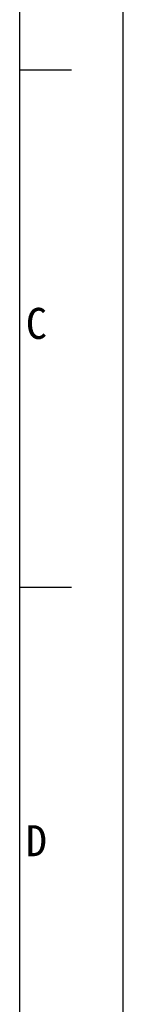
# Model space of a CAD drawing. Header units: millimetres. Extents: x 0 to 2731, y -3524 to -2222.
# Tile 81 of 221: x 1850 to 1860, y -3120 to -3025. Entities that reach past the tile are written whole.
import ezdxf

# ---------------------------------------------------------------- set-up
doc = ezdxf.new("R2010")
doc.units = ezdxf.units.MM
doc.header["$LTSCALE"] = 46.255
doc.layers.get('0').update_dxf_attribs({"linetype": 'CONTINUOUS'})
doc.styles.add('TEXTSTYLE_2', font='simfang.ttf')

msp = doc.modelspace()

# ---------------------------------------------------------------- linework, layer by layer
at = {"color": 7}
for p, q in [((1859.678, -3523.984), (1859.678, -2929.984)), ((1849.678, -3513.984), (1849.678, -2939.984)), ((1849.678, -3029.984), (1854.678, -3029.984)), ((1849.678, -3079.984), (1854.678, -3079.984))]:
    msp.add_line(p, q, dxfattribs=at)

# ---------------------------------------------------------------- texts
at = {"color": 3, "style": 'TEXTSTYLE_2'}
for s, p in [('C', (1850.267, -3055.991)), ('D', (1850.267, -3105.991))]:
    msp.add_text(s, height=3, dxfattribs=at).set_placement(p)

doc.saveas('drawing.dxf')
